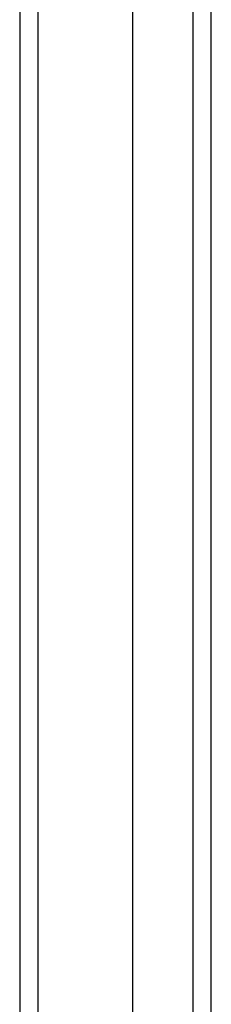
# Model space of a CAD drawing. Header units: inches. Extents: x 0 to 139, y -11 to 90.
# Tile 11 of 59: x 59.97 to 60.874, y 36.589 to 41.241. Entities that reach past the tile are written whole.
import ezdxf

# ---------------------------------------------------------------- set-up
doc = ezdxf.new("R2010")
doc.units = ezdxf.units.IN
doc.header["$LTSCALE"] = 8.352245
doc.header["$MEASUREMENT"] = 0
doc.layers.add('Visible Edges(ANSI)', color=7, linetype='Continuous', lineweight=25)
doc.layers.add('Visible Tangent Edges(ANSI)', color=7, linetype='Continuous', lineweight=25)

msp = doc.modelspace()

# ---------------------------------------------------------------- linework, layer by layer
at = {"layer": 'Visible Edges(ANSI)'}
for p, q in [((59.9696, 63.1701), (59.9696, 32.0246)), ((60.5039, 32.759), (60.5039, 62.4358)), ((60.8738, 32.8736), (60.8738, 62.3212))]:
    msp.add_line(p, q, dxfattribs=at)
at = {"layer": 'Visible Tangent Edges(ANSI)'}
for p, q in [((60.0573, 32.0246), (60.0573, 63.1701)), ((60.7861, 62.4413), (60.7861, 32.7535))]:
    msp.add_line(p, q, dxfattribs=at)

doc.saveas('drawing.dxf')
